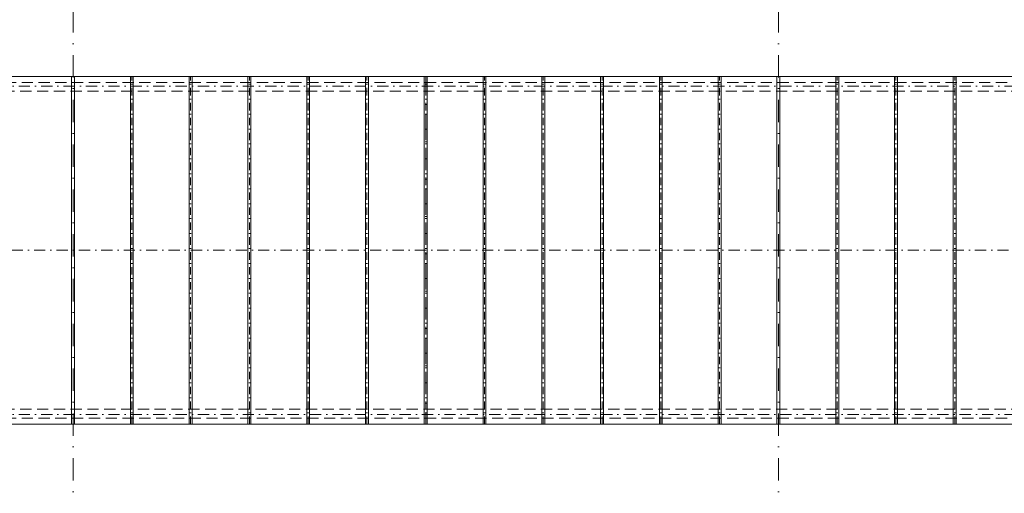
# Model space of a CAD drawing. Header units: millimetres. Extents: x -1695604 to 5289369, y -1488057 to 2187451.
# Tile 132 of 256: x 29093 to 45843, y 200166 to 208223. Entities that reach past the tile are written whole.
import ezdxf

# ---------------------------------------------------------------- set-up
doc = ezdxf.new("R2010")
doc.units = ezdxf.units.MM
for name, pattern in [('CENTERX2', [101.6, 63.5, -12.7, 12.7, -12.7]), ('DASHDOT', [25.4, 12.7, -6.35, 0, -6.35]), ('ČÁRKOVANÁ', [19.05, 12.7, -6.35])]:
    doc.linetypes.add(name, pattern=pattern)
doc.layers.add('A99_N_kce-pohl', color=1, linetype='Continuous', lineweight=9)
doc.layers.add('A99_S_osy', color=1, linetype='CENTERX2', lineweight=5)

msp = doc.modelspace()

# ---------------------------------------------------------------- linework, layer by layer
at = {"layer": 'A99_N_kce-pohl', "linetype": 'Continuous', "lineweight": 9}
for p, q in [((29975, 201345), (29975, 207255)), ((30025, 201345), (30025, 207255)), ((30975, 201345), (30975, 207255)), ((31025, 201345), (31025, 207255)), ((31975, 201345), (31975, 207255)), ((32025, 201345), (32025, 207255)), ((32975, 201345), (32975, 207255)), ((33025, 201345), (33025, 207255)), ((33975, 201345), (33975, 207255)), ((34025, 201345), (34025, 207255)), ((34975, 201345), (34975, 207255)), ((35025, 201345), (35025, 207255)), ((35975, 201345), (35975, 207255)), ((36025, 201345), (36025, 207255)), ((36975, 201345), (36975, 207255)), ((37025, 201345), (37025, 207255)), ((37975, 201345), (37975, 207255)), ((38025, 201345), (38025, 207255)), ((38975, 201345), (38975, 207255)), ((39025, 201345), (39025, 207255)), ((39975, 201345), (39975, 207255)), ((40025, 201345), (40025, 207255)), ((40975, 201345), (40975, 207255)), ((41025, 201345), (41025, 207255)), ((41975, 201345), (41975, 207255)), ((42025, 201345), (42025, 207255)), ((42975, 201345), (42975, 207255)), ((43025, 201345), (43025, 207255)), ((43975, 201345), (43975, 207255)), ((44025, 201345), (44025, 207255)), ((44975, 201345), (44975, 207255)), ((45025, 201345), (45025, 207255))]:
    msp.add_line(p, q, dxfattribs=at)
msp.add_lwpolyline([(11930, 207255), (144620, 207255), (144620, 201345), (11930, 201345)], close=True, dxfattribs=at)
at = {"layer": 'A99_N_kce-pohl', "linetype": 'ČÁRKOVANÁ', "lineweight": 9, "ltscale": 15}
for points in [[(144760, 207155), (11790, 207155)], [(144450, 207005.3), (12100, 207005.3)], [(144450, 201594.7), (12100, 201594.7)], [(144760, 201445), (11790, 201445)]]:
    msp.add_lwpolyline(points, dxfattribs=at)
at = {"layer": 'A99_N_kce-pohl', "linetype": 'Continuous', "lineweight": 9}
for points in [[(29975, 204675), (29975, 204495)], [(30025, 204675), (30025, 204495)], [(30975, 204675), (30975, 204495)], [(31025, 204675), (31025, 204495)], [(31975, 204675), (31975, 204495)], [(32025, 204675), (32025, 204495)], [(32975, 204675), (32975, 204495)], [(33025, 204675), (33025, 204495)], [(33975, 204675), (33975, 204495)], [(34025, 204675), (34025, 204495)], [(34975, 204675), (34975, 204495)], [(35025, 204675), (35025, 204495)], [(35975, 204675), (35975, 204495)], [(36025, 204675), (36025, 204495)], [(36975, 204675), (36975, 204495)], [(37025, 204675), (37025, 204495)], [(37975, 204675), (37975, 204495)], [(38025, 204675), (38025, 204495)], [(38975, 204675), (38975, 204495)], [(39025, 204675), (39025, 204495)], [(39975, 204675), (39975, 204495)], [(40025, 204675), (40025, 204495)], [(40975, 204675), (40975, 204495)], [(41025, 204675), (41025, 204495)], [(41975, 204675), (41975, 204495)], [(42025, 204675), (42025, 204495)], [(42975, 204675), (42975, 204495)], [(43025, 204675), (43025, 204495)], [(43975, 204675), (43975, 204495)], [(44025, 204675), (44025, 204495)], [(44975, 204675), (44975, 204495)], [(45025, 204675), (45025, 204495)]]:
    msp.add_lwpolyline(points, dxfattribs=at)
at = {"layer": 'A99_S_osy', "linetype": 'DASHDOT', "lineweight": 5, "ltscale": 10}
for p, q in [((31000, 201345), (31000, 207255)), ((32000, 201345), (32000, 207255)), ((33000, 201345), (33000, 207255)), ((34000, 201345), (34000, 207255)), ((35000, 201345), (35000, 207255)), ((36000, 201345), (36000, 207255)), ((37000, 201345), (37000, 207255)), ((38000, 201345), (38000, 207255)), ((39000, 201345), (39000, 207255)), ((40000, 201345), (40000, 207255)), ((41000, 201345), (41000, 207255)), ((43000, 201345), (43000, 207255)), ((44000, 201345), (44000, 207255)), ((45000, 201345), (45000, 207255))]:
    msp.add_line(p, q, dxfattribs=at)
at = {"layer": 'A99_S_osy', "linetype": 'DASHDOT', "lineweight": 5, "ltscale": 25}
msp.add_line((36000, 207255), (36000, 201345), dxfattribs=at)
at = {"layer": 'A99_S_osy', "linetype": 'DASHDOT', "lineweight": 5, "ltscale": 30}
for points in [[(30000, 250300), (30000, 146890)], [(42000, 250300), (42000, 146890)]]:
    msp.add_lwpolyline(points, dxfattribs=at)
at = {"layer": 'A99_S_osy', "linetype": 'DASHDOT', "lineweight": 5, "ltscale": 15}
for points in [[(144740, 207095), (11865, 207095)], [(144620, 204300), (11930, 204300)], [(144740, 201505), (11865, 201505)]]:
    msp.add_lwpolyline(points, dxfattribs=at)

doc.saveas('drawing.dxf')
